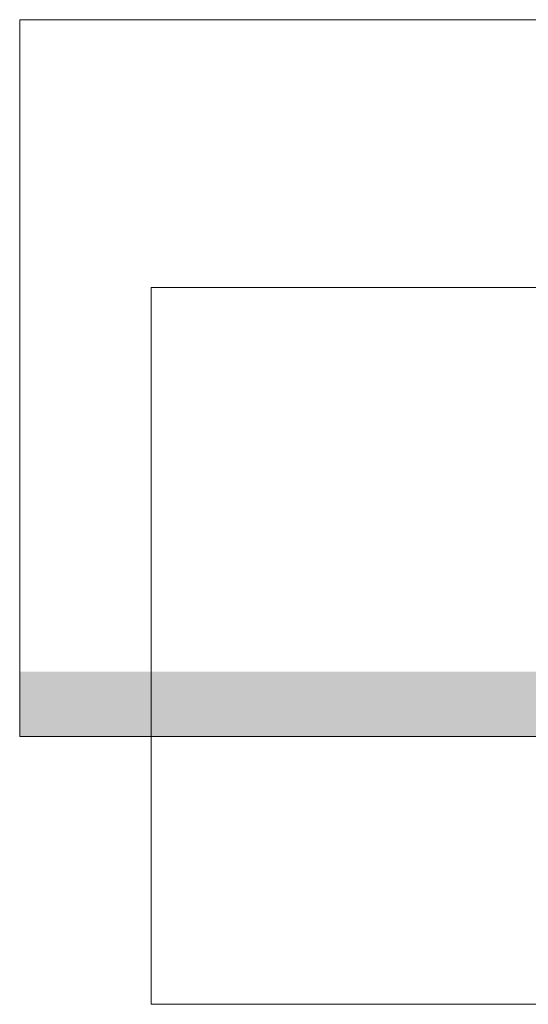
# Model space of a CAD drawing. Header units: millimetres. Extents: x -889849 to -835829, y 138522 to 158934.
# Tile 1 of 28: x -889849 to -879299, y 138522 to 158934. Entities that reach past the tile are written whole.
import ezdxf

# ---------------------------------------------------------------- set-up
doc = ezdxf.new("R2010")
doc.units = ezdxf.units.MM
doc.header["$XCLIPFRAME"] = 2
doc.linetypes.add('Tracejada', pattern=[6.35, 3.175, -3.175])
doc.layers.add('A-DETL-GENF', color=92, linetype='Continuous', lineweight=5)
doc.layers.add('G-ANNO-REFR', color=1, linetype='Tracejada', lineweight=5)
picture_1 = doc.add_image_def('image1.png', size_in_pixel=(1000, 904))
picture_2 = doc.add_image_def('image2.png', size_in_pixel=(1500, 1617))
picture_3 = doc.add_image_def('image3.png', size_in_pixel=(1556, 1639))

msp = doc.modelspace()

# ---------------------------------------------------------------- hatches: boundary and pattern name
at = {"layer": 'A-DETL-GENF'}
msp.add_hatch(color=254, dxfattribs=at).paths.add_polyline_path([(-879287.6208979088, 144075.2633038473), (-879032.0959394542, 144075.2633038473), (-878987.6208979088, 144152.2963354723), (-876663.6563701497, 145073.8107812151), (-875933.0961997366, 145414.4765834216), (-889849.1219366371, 145414.4765834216), (-889849.1219366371, 144075.2633038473), (-879536.7736715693, 144075.2633038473)], flags=0)

# ---------------------------------------------------------------- pictures from other files: only their frames are drawn
at = {"layer": 'G-ANNO-REFR'}
image = msp.add_image(picture_2, insert=(-859192.8054224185, 149714.9293259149), size_in_units=(3710.1449275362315, 4000), dxfattribs=at)
image.set_boundary_path([(-12394.10661406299, 3896.725951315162), (-12394.10661406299, -2110.202758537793), (8283.357305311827, -2110.202758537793), (8283.357305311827, 3896.725951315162), (-12394.10661406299, 3896.725951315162)])
image.dxf.flags = 15
image = msp.add_image(picture_3, insert=(-863762.2440594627, 147854.6067923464), size_in_units=(6644.067796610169, 6999.999999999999), dxfattribs=at)
image.set_boundary_path([(-6109.302307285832, 2523.843127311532), (-6109.302307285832, -955.3886618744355), (5868.36992478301, -955.3886618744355), (5868.36992478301, 2523.843127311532), (-6109.302307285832, 2523.843127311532)])
image.dxf.flags = 15
image = msp.add_image(picture_3, insert=(-850069.3435697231, 151295.254258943), size_in_units=(7536.0604366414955, 7939.777960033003), dxfattribs=at)
image.set_boundary_path([(-8213.412352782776, 3129.359446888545), (-8213.412352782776, 61.9408557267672), (2346.543611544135, 61.9408557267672), (2346.543611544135, 3129.359446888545), (-8213.412352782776, 3129.359446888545)])
image.dxf.flags = 15
image = msp.add_image(picture_1, insert=(-857742.6818833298, 150345.4165436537), size_in_units=(5527.999999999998, 4999.999999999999), dxfattribs=at)
image.set_boundary_path([(-5807.90124145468, 2037.594938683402), (-5807.90124145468, -648.9918535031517), (3443.95450803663, -648.9918535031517), (3443.95450803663, 2037.594938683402), (-5807.90124145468, 2037.594938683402)])
image.dxf.flags = 15
image = msp.add_image(picture_2, insert=(-859364.3875932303, 147803.8797736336), size_in_units=(3197.8416324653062, 3447.67301000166), rotation=52.319511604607, dxfattribs=at)
image.dxf.v_pixel = (1.687444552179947, -1.303287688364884)
image.set_boundary_path([(-11404.47322267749, 9258.251520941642), (-5888.143485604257, 13518.26176689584), (8775.957323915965, -5466.025643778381), (3259.627586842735, -9726.035889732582), (-11404.47322267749, 9258.251520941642)])
image.dxf.flags = 15

doc.saveas('drawing.dxf')
